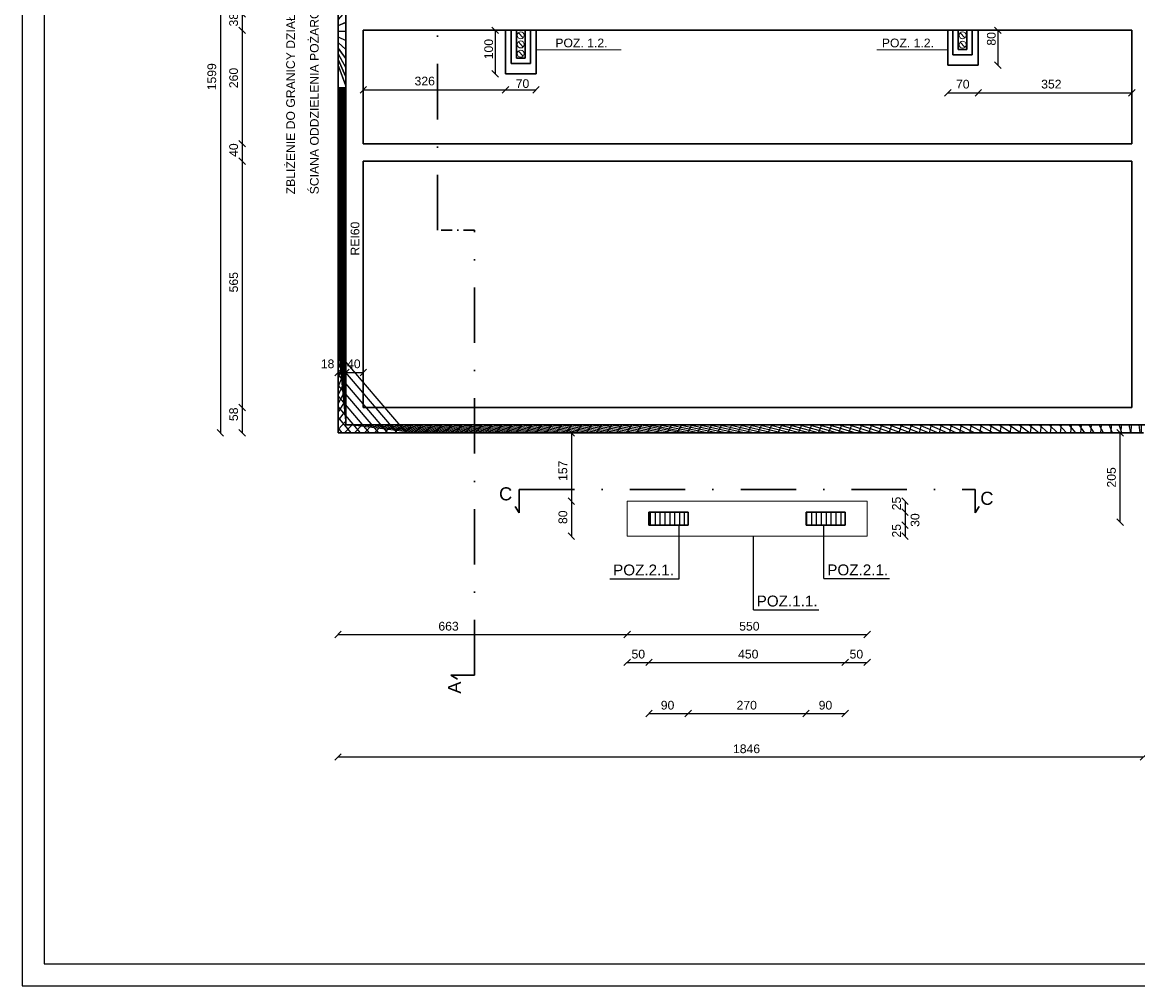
# Model space of a CAD drawing. Header units: millimetres. Extents: x 6528 to 149658, y 3342 to 12852.
# Tile 33 of 122: x 41385 to 43943, y 4720 to 6930. Entities that reach past the tile are written whole.
import ezdxf

# ---------------------------------------------------------------- set-up
doc = ezdxf.new("R2010")
doc.units = ezdxf.units.MM
doc.linetypes.add('DASHDOTX2', pattern=[50.8, 25.4, -12.7, 0, -12.7])
doc.layers.add('inne', color=7, linetype='Continuous')
doc.styles.get("Standard").update_dxf_attribs({"font": 'arial.ttf'})
doc.dimstyles.new('ISO-25', dxfattribs={"dimtxt": 2.5, "dimasz": 2.5, "dimexe": 1.25, "dimexo": 0.625, "dimtad": 1, "dimtxsty": 'Standard', "dimcen": 2.5, "dimadec": 0, "dimazin": 0, "dimtfac": 1, "dimtmove": 0, "dimatfit": 3, "dimfxl": 1, "dimarcsym": 0})
pattern_1 = [(45, (-1177819629.0079, -935732638.8805496), (-11.22532015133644, 11.22532015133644), []), (135, (-1177819629.0079, -935732638.8805496), (-11.22532015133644, -11.22532015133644), [])]

# ---------------------------------------------------------------- blocks, each defined once
blk = doc.blocks.new('_Oblique')
at = {"color": 0, "linetype": 'ByBlock', "lineweight": -2}
blk.add_line((-0.5, -0.5), (0.5, 0.5), dxfattribs=at)
blk = doc.blocks.new('*D893')
at = {"color": 0, "lineweight": -2, "transparency": 16777216}
blk.add_line((41889.18032216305, 6949.40517393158), (41889.18032216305, 6911.405174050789), dxfattribs=at)
at = {"layer": 'Defpoints', "color": 0, "transparency": 16777216}
for p in [(42127.03387831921, 6949.40517393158), (41889.18032216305, 6911.405174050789), (42117.0338742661, 6911.405174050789)]:
    blk.add_point(p, dxfattribs=at)
at = {"color": 0, "lineweight": -2, "transparency": 16777216, "xscale": 15, "yscale": 15, "zscale": 15}
for p, rotation in [((41889.18032216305, 6949.40517393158), 90), ((41889.18032216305, 6911.405174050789), 270)]:
    blk.add_blockref('_Oblique', p, dxfattribs=dict(at, rotation=rotation))
at = {"color": 0, "transparency": 16777216, "insert": (41869.73618554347, 6935.746676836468), "char_height": 20, "attachment_point": 5, "rotation": 90}
blk.add_mtext('38', dxfattribs=at)
blk = doc.blocks.new('*D894')
at = {"color": 0, "lineweight": -2, "transparency": 16777216}
blk.add_line((41889.1803240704, 6911.405177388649), (41889.1803240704, 6651.40517393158), dxfattribs=at)
at = {"layer": 'Defpoints', "color": 0, "transparency": 16777216}
for p in [(42117.0338742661, 6911.405177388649), (41889.1803240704, 6651.40517393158), (42117.03387498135, 6651.40517393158)]:
    blk.add_point(p, dxfattribs=at)
at = {"color": 0, "lineweight": -2, "transparency": 16777216, "xscale": 15, "yscale": 15, "zscale": 15}
for p, rotation in [((41889.1803240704, 6911.405177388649), 90), ((41889.1803240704, 6651.40517393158), 270)]:
    blk.add_blockref('_Oblique', p, dxfattribs=dict(at, rotation=rotation))
at = {"color": 0, "transparency": 16777216, "insert": (41869.73618554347, 6802.103423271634), "char_height": 20, "attachment_point": 5, "rotation": 90}
blk.add_mtext('260', dxfattribs=at)
blk = doc.blocks.new('*D895')
at = {"color": 0, "lineweight": -2, "transparency": 16777216}
blk.add_line((41889.18032597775, 6651.405179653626), (41889.18032597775, 6611.40517393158), dxfattribs=at)
at = {"layer": 'Defpoints', "color": 0, "transparency": 16777216}
for p in [(42117.0338742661, 6651.405179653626), (41889.18032597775, 6611.40517393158), (42117.03387498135, 6611.40517393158)]:
    blk.add_point(p, dxfattribs=at)
at = {"color": 0, "lineweight": -2, "transparency": 16777216, "xscale": 15, "yscale": 15, "zscale": 15}
for p, rotation in [((41889.18032597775, 6651.405179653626), 90), ((41889.18032597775, 6611.40517393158), 270)]:
    blk.add_blockref('_Oblique', p, dxfattribs=dict(at, rotation=rotation))
at = {"color": 0, "transparency": 16777216, "insert": (41869.73618554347, 6636.675477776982), "char_height": 20, "attachment_point": 5, "rotation": 90}
blk.add_mtext('40', dxfattribs=at)
blk = doc.blocks.new('*D896')
at = {"color": 0, "lineweight": -2, "transparency": 16777216}
blk.add_line((41889.1803278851, 6611.40517393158), (41889.1803278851, 6046.405173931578), dxfattribs=at)
at = {"layer": 'Defpoints', "color": 0, "transparency": 16777216}
for p in [(42117.0338742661, 6611.40517393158), (41889.1803278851, 6046.405173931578), (42117.03387498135, 6046.405173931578)]:
    blk.add_point(p, dxfattribs=at)
at = {"color": 0, "lineweight": -2, "transparency": 16777216, "xscale": 15, "yscale": 15, "zscale": 15}
for p, rotation in [((41889.1803278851, 6611.40517393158), 90), ((41889.1803278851, 6046.405173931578), 270)]:
    blk.add_blockref('_Oblique', p, dxfattribs=dict(at, rotation=rotation))
at = {"color": 0, "transparency": 16777216, "insert": (41869.73618554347, 6333.643512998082), "char_height": 20, "attachment_point": 5, "rotation": 90}
blk.add_mtext('565', dxfattribs=at)
blk = doc.blocks.new('*D897')
at = {"color": 0, "lineweight": -2, "transparency": 16777216}
blk.add_line((41889.18033122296, 6046.405173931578), (41889.18033122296, 5988.405173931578), dxfattribs=at)
at = {"layer": 'Defpoints', "color": 0, "transparency": 16777216}
for p in [(42117.0338742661, 6046.405173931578), (41889.18033122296, 5988.405173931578), (42109.03387402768, 5988.405173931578)]:
    blk.add_point(p, dxfattribs=at)
at = {"color": 0, "lineweight": -2, "transparency": 16777216, "xscale": 15, "yscale": 15, "zscale": 15}
for p, rotation in [((41889.18033122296, 6046.405173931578), 90), ((41889.18033122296, 5988.405173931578), 270)]:
    blk.add_blockref('_Oblique', p, dxfattribs=dict(at, rotation=rotation))
at = {"color": 0, "transparency": 16777216, "insert": (41869.73618554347, 6030.745280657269), "char_height": 20, "attachment_point": 5, "rotation": 90}
blk.add_mtext('58', dxfattribs=at)
blk = doc.blocks.new('*D898')
at = {"color": 0, "lineweight": -2, "transparency": 16777216}
blk.add_line((41839.18033503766, 7587.405174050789), (41839.18033503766, 5988.405173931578), dxfattribs=at)
at = {"layer": 'Defpoints', "color": 0, "transparency": 16777216}
for p in [(42109.03387402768, 7587.405174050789), (41839.18033503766, 5988.405173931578), (42109.03387402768, 5988.405173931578)]:
    blk.add_point(p, dxfattribs=at)
at = {"color": 0, "lineweight": -2, "transparency": 16777216, "xscale": 15, "yscale": 15, "zscale": 15}
for p, rotation in [((41839.18033503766, 7587.405174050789), 90), ((41839.18033503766, 5988.405173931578), 270)]:
    blk.add_blockref('_Oblique', p, dxfattribs=dict(at, rotation=rotation))
at = {"color": 0, "transparency": 16777216, "insert": (41819.73618554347, 6804.950405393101), "char_height": 20, "attachment_point": 5, "rotation": 90}
blk.add_mtext('1599', dxfattribs=at)
blk = doc.blocks.new('*D906')
at = {"color": 0, "lineweight": -2, "transparency": 16777216}
blk.add_line((43902.44346522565, 5783.405174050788), (43902.44346522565, 5988.405174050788), dxfattribs=at)
at = {"layer": 'Defpoints', "color": 0, "transparency": 16777216}
for p in [(43902.44346522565, 5988.405174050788), (43956.0338742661, 5988.405174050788), (43956.03387402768, 5783.405174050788)]:
    blk.add_point(p, dxfattribs=at)
at = {"color": 0, "lineweight": -2, "transparency": 16777216, "xscale": 15, "yscale": 15, "zscale": 15}
for p, rotation in [((43902.44346522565, 5988.405174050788), 90), ((43902.44346522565, 5783.405174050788), 270)]:
    blk.add_blockref('_Oblique', p, dxfattribs=dict(at, rotation=rotation))
at = {"color": 0, "transparency": 16777216, "insert": (43882.45344828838, 5886.074854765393), "char_height": 20, "attachment_point": 5, "rotation": 90}
blk.add_mtext('205', dxfattribs=at)
blk = doc.blocks.new('*D907')
at = {"color": 0, "lineweight": -2, "transparency": 16777216}
blk.add_line((42109.03387402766, 5244.678474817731), (43956.03387402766, 5244.678474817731), dxfattribs=at)
at = {"layer": 'Defpoints', "color": 0, "transparency": 16777216}
for p in [(42109.03387402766, 5988.405173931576), (43956.03387402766, 5783.405174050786), (43956.03387402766, 5244.678474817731)]:
    blk.add_point(p, dxfattribs=at)
at = {"color": 0, "lineweight": -2, "transparency": 16777216, "xscale": 15, "yscale": 15, "zscale": 15, "rotation": 180}
blk.add_blockref('_Oblique', (42109.03387402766, 5244.678474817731), dxfattribs=at)
at = {"color": 0, "lineweight": -2, "transparency": 16777216, "xscale": 15, "yscale": 15, "zscale": 15}
blk.add_blockref('_Oblique', (43956.03387402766, 5244.678474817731), dxfattribs=at)
at = {"color": 0, "transparency": 16777216, "insert": (43045.69262503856, 5263.35226777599), "char_height": 20, "attachment_point": 5}
blk.add_mtext('1846', dxfattribs=at)
blk = doc.blocks.new('*D940')
at = {"color": 0, "lineweight": -2, "transparency": 16777216}
blk.add_line((42822.03387378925, 5344.678474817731), (42912.03387402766, 5344.678474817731), dxfattribs=at)
at = {"layer": 'Defpoints', "color": 0, "transparency": 16777216}
for p in [(42822.03387378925, 5776.405173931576), (42912.03387402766, 5776.405174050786), (42912.03387402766, 5344.678474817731)]:
    blk.add_point(p, dxfattribs=at)
at = {"color": 0, "lineweight": -2, "transparency": 16777216, "xscale": 15, "yscale": 15, "zscale": 15, "rotation": 180}
blk.add_blockref('_Oblique', (42822.03387378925, 5344.678474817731), dxfattribs=at)
at = {"color": 0, "lineweight": -2, "transparency": 16777216, "xscale": 15, "yscale": 15, "zscale": 15}
blk.add_blockref('_Oblique', (42912.03387402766, 5344.678474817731), dxfattribs=at)
at = {"color": 0, "transparency": 16777216, "insert": (42864.6255211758, 5363.35226777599), "char_height": 20, "attachment_point": 5}
blk.add_mtext('90', dxfattribs=at)
blk = doc.blocks.new('*D941')
at = {"color": 0, "lineweight": -2, "transparency": 16777216}
blk.add_line((42912.03387402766, 5344.678474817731), (43182.03387402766, 5344.678474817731), dxfattribs=at)
at = {"layer": 'Defpoints', "color": 0, "transparency": 16777216}
for p in [(42912.03387402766, 5776.405173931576), (43182.03387402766, 5776.405173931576), (43182.03387402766, 5344.678474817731)]:
    blk.add_point(p, dxfattribs=at)
at = {"color": 0, "lineweight": -2, "transparency": 16777216, "xscale": 15, "yscale": 15, "zscale": 15, "rotation": 180}
blk.add_blockref('_Oblique', (42912.03387402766, 5344.678474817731), dxfattribs=at)
at = {"color": 0, "lineweight": -2, "transparency": 16777216, "xscale": 15, "yscale": 15, "zscale": 15}
blk.add_blockref('_Oblique', (43182.03387402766, 5344.678474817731), dxfattribs=at)
at = {"color": 0, "transparency": 16777216, "insert": (43046.14034008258, 5363.35226777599), "char_height": 20, "attachment_point": 5}
blk.add_mtext('270', dxfattribs=at)
blk = doc.blocks.new('*D942')
at = {"color": 0, "lineweight": -2, "transparency": 16777216}
blk.add_line((43182.03387402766, 5344.678474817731), (43272.03387378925, 5344.678474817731), dxfattribs=at)
at = {"layer": 'Defpoints', "color": 0, "transparency": 16777216}
for p in [(43182.03387402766, 5776.405173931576), (43272.03387378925, 5776.405173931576), (43272.03387378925, 5344.678474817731)]:
    blk.add_point(p, dxfattribs=at)
at = {"color": 0, "lineweight": -2, "transparency": 16777216, "xscale": 15, "yscale": 15, "zscale": 15, "rotation": 180}
blk.add_blockref('_Oblique', (43182.03387402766, 5344.678474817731), dxfattribs=at)
at = {"color": 0, "lineweight": -2, "transparency": 16777216, "xscale": 15, "yscale": 15, "zscale": 15}
blk.add_blockref('_Oblique', (43272.03387378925, 5344.678474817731), dxfattribs=at)
at = {"color": 0, "transparency": 16777216, "insert": (43226.58074044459, 5363.35226777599), "char_height": 20, "attachment_point": 5}
blk.add_mtext('90', dxfattribs=at)
blk = doc.blocks.new('*D943')
at = {"color": 0, "lineweight": -2, "transparency": 16777216}
blk.add_line((42644.09397052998, 5988.405174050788), (42644.09397052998, 5831.405173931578), dxfattribs=at)
at = {"layer": 'Defpoints', "color": 0, "transparency": 16777216}
for p in [(42704.82557486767, 5988.405174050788), (42644.09397052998, 5831.405173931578), (42772.03387402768, 5831.405173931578)]:
    blk.add_point(p, dxfattribs=at)
at = {"color": 0, "lineweight": -2, "transparency": 16777216, "xscale": 15, "yscale": 15, "zscale": 15}
for p, rotation in [((42644.09397052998, 5988.405174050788), 90), ((42644.09397052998, 5831.405173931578), 270)]:
    blk.add_blockref('_Oblique', p, dxfattribs=dict(at, rotation=rotation))
at = {"color": 0, "transparency": 16777216, "insert": (42624.64982055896, 5901.148345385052), "char_height": 20, "attachment_point": 5, "rotation": 90}
blk.add_mtext('157', dxfattribs=at)
blk = doc.blocks.new('*D944')
at = {"color": 0, "lineweight": -2, "transparency": 16777216}
blk.add_line((42127.03387402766, 6126.360016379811), (42167.03387402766, 6126.360016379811), dxfattribs=at)
at = {"layer": 'Defpoints', "color": 0, "transparency": 16777216}
for p in [(42127.03387402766, 6249.117753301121), (42167.03387402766, 6226.405173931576), (42167.03387402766, 6126.360016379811)]:
    blk.add_point(p, dxfattribs=at)
at = {"color": 0, "lineweight": -2, "transparency": 16777216, "xscale": 15, "yscale": 15, "zscale": 15, "rotation": 180}
blk.add_blockref('_Oblique', (42127.03387402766, 6126.360016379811), dxfattribs=at)
at = {"color": 0, "lineweight": -2, "transparency": 16777216, "xscale": 15, "yscale": 15, "zscale": 15}
blk.add_blockref('_Oblique', (42167.03387402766, 6126.360016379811), dxfattribs=at)
at = {"color": 0, "transparency": 16777216, "insert": (42145.34336685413, 6146.350015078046), "char_height": 20, "attachment_point": 5}
blk.add_mtext('40', dxfattribs=at)
blk = doc.blocks.new('*D945')
at = {"color": 0, "lineweight": -2, "transparency": 16777216}
blk.add_line((42109.03387402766, 6126.360016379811), (42127.03387402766, 6126.360016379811), dxfattribs=at)
at = {"layer": 'Defpoints', "color": 0, "transparency": 16777216}
for p in [(42109.03387402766, 6249.117753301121), (42127.03387402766, 6226.405173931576), (42127.03387402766, 6126.360016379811)]:
    blk.add_point(p, dxfattribs=at)
at = {"color": 0, "lineweight": -2, "transparency": 16777216, "xscale": 15, "yscale": 15, "zscale": 15, "rotation": 180}
blk.add_blockref('_Oblique', (42109.03387402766, 6126.360016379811), dxfattribs=at)
at = {"color": 0, "lineweight": -2, "transparency": 16777216, "xscale": 15, "yscale": 15, "zscale": 15}
blk.add_blockref('_Oblique', (42127.03387402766, 6126.360016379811), dxfattribs=at)
at = {"color": 0, "transparency": 16777216, "insert": (42085.07402920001, 6146.350015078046), "char_height": 20, "attachment_point": 5}
blk.add_mtext('18', dxfattribs=at)
blk = doc.blocks.new('*D935')
at = {"color": 0, "lineweight": -2, "transparency": 16777216}
blk.add_line((43621.67625402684, 6911.405174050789), (43621.67625402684, 6831.40517393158), dxfattribs=at)
at = {"layer": 'Defpoints', "color": 0, "transparency": 16777216}
for p in [(43576.42567037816, 6911.405174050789), (43576.42567037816, 6831.40517393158), (43621.67625402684, 6831.40517393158)]:
    blk.add_point(p, dxfattribs=at)
at = {"color": 0, "lineweight": -2, "transparency": 16777216, "xscale": 15, "yscale": 15, "zscale": 15}
for p, rotation in [((43621.67625402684, 6911.405174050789), 90), ((43621.67625402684, 6831.40517393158), 270)]:
    blk.add_blockref('_Oblique', p, dxfattribs=dict(at, rotation=rotation))
at = {"color": 0, "transparency": 16777216, "insert": (43607.05233597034, 6891.895144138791), "char_height": 20, "attachment_point": 5, "rotation": 90}
blk.add_mtext('80', dxfattribs=at)
blk = doc.blocks.new('*D936')
at = {"color": 0, "lineweight": -2, "transparency": 16777216}
blk.add_line((43507.03387402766, 6767.911513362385), (43577.03387402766, 6767.911513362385), dxfattribs=at)
at = {"layer": 'Defpoints', "color": 0, "transparency": 16777216}
for p in [(43507.03387402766, 6831.405173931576), (43577.03387402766, 6831.405173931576), (43577.03387402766, 6767.911513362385)]:
    blk.add_point(p, dxfattribs=at)
at = {"color": 0, "lineweight": -2, "transparency": 16777216, "xscale": 15, "yscale": 15, "zscale": 15, "rotation": 180}
blk.add_blockref('_Oblique', (43507.03387402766, 6767.911513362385), dxfattribs=at)
at = {"color": 0, "lineweight": -2, "transparency": 16777216, "xscale": 15, "yscale": 15, "zscale": 15}
blk.add_blockref('_Oblique', (43577.03387402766, 6767.911513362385), dxfattribs=at)
at = {"color": 0, "transparency": 16777216, "insert": (43541.51541756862, 6787.90151206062), "char_height": 20, "attachment_point": 5}
blk.add_mtext('70', dxfattribs=at)
blk = doc.blocks.new('*D937')
at = {"color": 0, "lineweight": -2, "transparency": 16777216}
blk.add_line((42469.13645529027, 6911.405174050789), (42469.13645529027, 6811.40517393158), dxfattribs=at)
at = {"layer": 'Defpoints', "color": 0, "transparency": 16777216}
for p in [(42492.71387004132, 6911.405174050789), (42469.13645529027, 6811.40517393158), (42493.03387402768, 6811.40517393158)]:
    blk.add_point(p, dxfattribs=at)
at = {"color": 0, "lineweight": -2, "transparency": 16777216, "xscale": 15, "yscale": 15, "zscale": 15}
for p, rotation in [((42469.13645529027, 6911.405174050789), 90), ((42469.13645529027, 6811.40517393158), 270)]:
    blk.add_blockref('_Oblique', p, dxfattribs=dict(at, rotation=rotation))
at = {"color": 0, "transparency": 16777216, "insert": (42454.5125377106, 6868.313143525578), "char_height": 20, "attachment_point": 5, "rotation": 90}
blk.add_mtext('100', dxfattribs=at)
blk = doc.blocks.new('*D938')
at = {"color": 0, "lineweight": -2, "transparency": 16777216}
blk.add_line((42493.03387402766, 6774.953649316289), (42563.03387402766, 6774.953649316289), dxfattribs=at)
at = {"layer": 'Defpoints', "color": 0, "transparency": 16777216}
for p in [(42493.03387402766, 6811.405173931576), (42563.03387402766, 6811.405173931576), (42563.03387402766, 6774.953649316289)]:
    blk.add_point(p, dxfattribs=at)
at = {"color": 0, "lineweight": -2, "transparency": 16777216, "xscale": 15, "yscale": 15, "zscale": 15, "rotation": 180}
blk.add_blockref('_Oblique', (42493.03387402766, 6774.953649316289), dxfattribs=at)
at = {"color": 0, "lineweight": -2, "transparency": 16777216, "xscale": 15, "yscale": 15, "zscale": 15}
blk.add_blockref('_Oblique', (42563.03387402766, 6774.953649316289), dxfattribs=at)
at = {"color": 0, "transparency": 16777216, "insert": (42532.02923154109, 6789.065686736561), "char_height": 20, "attachment_point": 5}
blk.add_mtext('70', dxfattribs=at)
blk = doc.blocks.new('*D939')
at = {"color": 0, "lineweight": -2, "transparency": 16777216}
blk.add_line((42167.03387426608, 6774.953649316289), (42493.03387402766, 6774.953649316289), dxfattribs=at)
at = {"layer": 'Defpoints', "color": 0, "transparency": 16777216}
for p in [(42167.03387426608, 6835.269343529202), (42493.03387402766, 6811.405173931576), (42493.03387402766, 6774.953649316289)]:
    blk.add_point(p, dxfattribs=at)
at = {"color": 0, "lineweight": -2, "transparency": 16777216, "xscale": 15, "yscale": 15, "zscale": 15, "rotation": 180}
blk.add_blockref('_Oblique', (42167.03387426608, 6774.953649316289), dxfattribs=at)
at = {"color": 0, "lineweight": -2, "transparency": 16777216, "xscale": 15, "yscale": 15, "zscale": 15}
blk.add_blockref('_Oblique', (42493.03387402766, 6774.953649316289), dxfattribs=at)
at = {"color": 0, "transparency": 16777216, "insert": (42307.82908462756, 6794.943648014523), "char_height": 20, "attachment_point": 5}
blk.add_mtext('326', dxfattribs=at)
blk = doc.blocks.new('*D908')
at = {"color": 0, "lineweight": -2, "transparency": 16777216}
blk.add_line((43577.03387402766, 6767.911513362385), (43929.0338745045, 6767.911513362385), dxfattribs=at)
at = {"layer": 'Defpoints', "color": 0, "transparency": 16777216}
for p in [(43577.03387402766, 6831.405173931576), (43929.0338745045, 6831.405173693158), (43929.0338745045, 6767.911513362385)]:
    blk.add_point(p, dxfattribs=at)
at = {"color": 0, "lineweight": -2, "transparency": 16777216, "xscale": 15, "yscale": 15, "zscale": 15, "rotation": 180}
blk.add_blockref('_Oblique', (43577.03387402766, 6767.911513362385), dxfattribs=at)
at = {"color": 0, "lineweight": -2, "transparency": 16777216, "xscale": 15, "yscale": 15, "zscale": 15}
blk.add_blockref('_Oblique', (43929.0338745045, 6767.911513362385), dxfattribs=at)
at = {"color": 0, "transparency": 16777216, "insert": (43744.5602378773, 6787.90151206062), "char_height": 20, "attachment_point": 5}
blk.add_mtext('352', dxfattribs=at)
blk = doc.blocks.new('*D911')
at = {"color": 0, "lineweight": -2, "transparency": 16777216}
blk.add_line((42644.09397219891, 5831.405174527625), (42644.09397219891, 5751.405173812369), dxfattribs=at)
at = {"layer": 'Defpoints', "color": 0, "transparency": 16777216}
for p in [(42772.03387402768, 5831.405174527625), (42644.09397219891, 5751.405173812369), (42772.03387331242, 5751.405173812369)]:
    blk.add_point(p, dxfattribs=at)
at = {"color": 0, "lineweight": -2, "transparency": 16777216, "xscale": 15, "yscale": 15, "zscale": 15}
for p, rotation in [((42644.09397219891, 5831.405174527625), 90), ((42644.09397219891, 5751.405173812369), 270)]:
    blk.add_blockref('_Oblique', p, dxfattribs=dict(at, rotation=rotation))
at = {"color": 0, "transparency": 16777216, "insert": (42624.6498198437, 5794.590456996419), "char_height": 20, "attachment_point": 5, "rotation": 90}
blk.add_mtext('80', dxfattribs=at)
blk = doc.blocks.new('*D912')
at = {"color": 0, "lineweight": -2, "transparency": 16777216}
blk.add_line((43409.06457018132, 5831.405173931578), (43409.06457018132, 5806.405173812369), dxfattribs=at)
at = {"layer": 'Defpoints', "color": 0, "transparency": 16777216}
for p in [(43322.03387402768, 5831.405173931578), (43272.03387402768, 5806.405173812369), (43409.06457018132, 5806.405173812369)]:
    blk.add_point(p, dxfattribs=at)
at = {"color": 0, "lineweight": -2, "transparency": 16777216, "xscale": 15, "yscale": 15, "zscale": 15}
for p, rotation in [((43409.06457018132, 5831.405173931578), 90), ((43409.06457018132, 5806.405173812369), 270)]:
    blk.add_blockref('_Oblique', p, dxfattribs=dict(at, rotation=rotation))
at = {"color": 0, "transparency": 16777216, "insert": (43389.62041544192, 5826.088000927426), "char_height": 20, "attachment_point": 5, "rotation": 90}
blk.add_mtext('25', dxfattribs=at)
blk = doc.blocks.new('*D913')
at = {"color": 0, "lineweight": -2, "transparency": 16777216}
blk.add_line((43409.06457304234, 5806.405173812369), (43409.06457304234, 5776.405173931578), dxfattribs=at)
at = {"layer": 'Defpoints', "color": 0, "transparency": 16777216}
for p in [(43272.03387402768, 5806.405173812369), (43272.03387402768, 5776.405173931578), (43409.06457304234, 5776.405173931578)]:
    blk.add_point(p, dxfattribs=at)
at = {"color": 0, "lineweight": -2, "transparency": 16777216, "xscale": 15, "yscale": 15, "zscale": 15}
for p, rotation in [((43409.06457304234, 5806.405173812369), 90), ((43409.06457304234, 5776.405173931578), 270)]:
    blk.add_blockref('_Oblique', p, dxfattribs=dict(at, rotation=rotation))
at = {"color": 0, "transparency": 16777216, "insert": (43432.17931603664, 5788.066362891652), "char_height": 20, "attachment_point": 5, "rotation": 90}
blk.add_mtext('30', dxfattribs=at)
blk = doc.blocks.new('*D914')
at = {"color": 0, "lineweight": -2, "transparency": 16777216}
blk.add_line((43409.06457399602, 5776.405173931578), (43409.06457399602, 5751.405173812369), dxfattribs=at)
at = {"layer": 'Defpoints', "color": 0, "transparency": 16777216}
for p in [(43272.03387402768, 5776.405173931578), (43272.03387498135, 5751.405173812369), (43409.06457399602, 5751.405173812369)]:
    blk.add_point(p, dxfattribs=at)
at = {"color": 0, "lineweight": -2, "transparency": 16777216, "xscale": 15, "yscale": 15, "zscale": 15}
for p, rotation in [((43409.06457399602, 5776.405173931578), 90), ((43409.06457399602, 5751.405173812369), 270)]:
    blk.add_blockref('_Oblique', p, dxfattribs=dict(at, rotation=rotation))
at = {"color": 0, "transparency": 16777216, "insert": (43389.6204163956, 5763.627211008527), "char_height": 20, "attachment_point": 5, "rotation": 90}
blk.add_mtext('25', dxfattribs=at)
blk = doc.blocks.new('*D915')
at = {"color": 0, "lineweight": -2, "transparency": 16777216}
blk.add_line((42772.03387402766, 5525.872696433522), (43322.03387402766, 5525.872696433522), dxfattribs=at)
at = {"layer": 'Defpoints', "color": 0, "transparency": 16777216}
for p in [(42772.03387402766, 5751.405173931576), (43322.03387402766, 5751.405173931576), (43322.03387402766, 5525.872696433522)]:
    blk.add_point(p, dxfattribs=at)
at = {"color": 0, "lineweight": -2, "transparency": 16777216, "xscale": 15, "yscale": 15, "zscale": 15, "rotation": 180}
blk.add_blockref('_Oblique', (42772.03387402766, 5525.872696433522), dxfattribs=at)
at = {"color": 0, "lineweight": -2, "transparency": 16777216, "xscale": 15, "yscale": 15, "zscale": 15}
blk.add_blockref('_Oblique', (43322.03387402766, 5525.872696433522), dxfattribs=at)
at = {"color": 0, "transparency": 16777216, "insert": (43052.16619252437, 5544.546489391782), "char_height": 20, "attachment_point": 5}
blk.add_mtext('550', dxfattribs=at)
blk = doc.blocks.new('*D916')
at = {"color": 0, "lineweight": -2, "transparency": 16777216}
blk.add_line((42109.03387402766, 5525.872696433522), (42772.03387402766, 5525.872696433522), dxfattribs=at)
at = {"layer": 'Defpoints', "color": 0, "transparency": 16777216}
for p in [(42109.03387402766, 5988.405173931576), (42772.03387402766, 5751.405173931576), (42772.03387402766, 5525.872696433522)]:
    blk.add_point(p, dxfattribs=at)
at = {"color": 0, "lineweight": -2, "transparency": 16777216, "xscale": 15, "yscale": 15, "zscale": 15, "rotation": 180}
blk.add_blockref('_Oblique', (42109.03387402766, 5525.872696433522), dxfattribs=at)
at = {"color": 0, "lineweight": -2, "transparency": 16777216, "xscale": 15, "yscale": 15, "zscale": 15}
blk.add_blockref('_Oblique', (42772.03387402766, 5525.872696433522), dxfattribs=at)
at = {"color": 0, "transparency": 16777216, "insert": (42362.43151950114, 5544.546489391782), "char_height": 20, "attachment_point": 5}
blk.add_mtext('663', dxfattribs=at)
blk = doc.blocks.new('*D917')
at = {"color": 0, "lineweight": -2, "transparency": 16777216}
blk.add_line((42772.03387402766, 5461.806118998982), (42822.03387378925, 5461.806118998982), dxfattribs=at)
at = {"layer": 'Defpoints', "color": 0, "transparency": 16777216}
for p in [(42822.03387378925, 5776.405173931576), (42772.03387402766, 5751.405173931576), (42822.03387378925, 5461.806118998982)]:
    blk.add_point(p, dxfattribs=at)
at = {"color": 0, "lineweight": -2, "transparency": 16777216, "xscale": 15, "yscale": 15, "zscale": 15, "rotation": 180}
blk.add_blockref('_Oblique', (42772.03387402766, 5461.806118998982), dxfattribs=at)
at = {"color": 0, "lineweight": -2, "transparency": 16777216, "xscale": 15, "yscale": 15, "zscale": 15}
blk.add_blockref('_Oblique', (42822.03387378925, 5461.806118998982), dxfattribs=at)
at = {"color": 0, "transparency": 16777216, "insert": (42797.49326586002, 5480.479911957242), "char_height": 20, "attachment_point": 5}
blk.add_mtext('50', dxfattribs=at)
blk = doc.blocks.new('*D918')
at = {"color": 0, "lineweight": -2, "transparency": 16777216}
blk.add_line((42822.03387378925, 5461.806118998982), (43272.03387402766, 5461.806118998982), dxfattribs=at)
at = {"layer": 'Defpoints', "color": 0, "transparency": 16777216}
for p in [(42822.03387378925, 5776.405173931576), (43272.03387402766, 5776.405173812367), (43272.03387402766, 5461.806118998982)]:
    blk.add_point(p, dxfattribs=at)
at = {"color": 0, "lineweight": -2, "transparency": 16777216, "xscale": 15, "yscale": 15, "zscale": 15, "rotation": 180}
blk.add_blockref('_Oblique', (42822.03387378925, 5461.806118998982), dxfattribs=at)
at = {"color": 0, "lineweight": -2, "transparency": 16777216, "xscale": 15, "yscale": 15, "zscale": 15}
blk.add_blockref('_Oblique', (43272.03387402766, 5461.806118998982), dxfattribs=at)
at = {"color": 0, "transparency": 16777216, "insert": (43049.64963101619, 5480.479911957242), "char_height": 20, "attachment_point": 5}
blk.add_mtext('450', dxfattribs=at)
blk = doc.blocks.new('*D919')
at = {"color": 0, "lineweight": -2, "transparency": 16777216}
blk.add_line((43272.03387402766, 5461.806118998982), (43322.03387378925, 5461.806118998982), dxfattribs=at)
at = {"layer": 'Defpoints', "color": 0, "transparency": 16777216}
for p in [(43322.03387378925, 5776.405173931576), (43272.03387402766, 5751.405173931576), (43322.03387378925, 5461.806118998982)]:
    blk.add_point(p, dxfattribs=at)
at = {"color": 0, "lineweight": -2, "transparency": 16777216, "xscale": 15, "yscale": 15, "zscale": 15, "rotation": 180}
blk.add_blockref('_Oblique', (43272.03387402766, 5461.806118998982), dxfattribs=at)
at = {"color": 0, "lineweight": -2, "transparency": 16777216, "xscale": 15, "yscale": 15, "zscale": 15}
blk.add_blockref('_Oblique', (43322.03387378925, 5461.806118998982), dxfattribs=at)
at = {"color": 0, "transparency": 16777216, "insert": (43297.49326586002, 5480.479911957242), "char_height": 20, "attachment_point": 5}
blk.add_mtext('50', dxfattribs=at)

msp = doc.modelspace()

# ---------------------------------------------------------------- hatches: boundary and pattern name
h = msp.add_hatch()
h.set_pattern_fill('ANSI37', color=256, scale=5)
h.set_pattern_definition(pattern_1)
h.paths.add_polyline_path([(43987.03387402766, 7587.405173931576), (42109.03387402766, 7587.405174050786), (42109.03387402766, 6934.584441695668), (42109.03387402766, 6934.584441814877), (42109.03387402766, 6829.584441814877), (42109.03387402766, 6781.405173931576), (42127.03387402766, 6781.405173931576), (42127.03387402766, 6949.405173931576), (42127.0338783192, 6949.405173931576), (42127.03387402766, 6954.405173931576), (42127.03387402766, 7569.405173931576), (43987.03387402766, 7569.405174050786)])
h = msp.add_hatch()
h.set_pattern_fill('ANSI37', color=256, scale=5)
h.set_pattern_definition(pattern_1)
h.paths.add_polyline_path([(43974.03387402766, 6006.405173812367), (42127.03387402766, 6006.405173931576), (42127.03387402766, 6781.405173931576), (42109.03387402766, 6781.405174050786), (42109.03387402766, 5988.405174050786), (43974.03387402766, 5988.405173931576)])
h = msp.add_hatch()
h.set_pattern_fill('ANSI31', color=256, scale=5)
h.set_pattern_definition([(45, (-1177819629.0079, -935732638.8805496), (-11.22532015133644, 11.22532015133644), [])])
h.paths.add_polyline_path([(42912.03387402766, 5776.405173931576), (42912.03387402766, 5806.405174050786), (42822.03387402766, 5806.405173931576), (42822.03387402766, 5776.405173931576)])
h.paths.add_polyline_path([(43272.03387402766, 5776.405173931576), (43272.03387402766, 5806.405173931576), (43182.03387402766, 5806.405174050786), (43182.03387402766, 5776.405174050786)])

# ---------------------------------------------------------------- linework, layer by layer
at = {"color": 2}
msp.add_line((41385.13726519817, 8920.114071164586), (41385.13726519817, 4720.114071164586), dxfattribs=at)
for p, q in [((41435.13726519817, 8870.114071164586), (41435.13726519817, 4770.114071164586)), ((42167.03387426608, 6911.405173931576), (42917.0338745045, 6911.405174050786)), ((42167.03387402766, 6911.405173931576), (42227.03387402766, 6911.405173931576)), ((42167.03387402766, 6611.405173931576), (43879.03387402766, 6611.405174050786)), ((43879.03387402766, 6611.405173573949), (43929.03387426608, 6611.405173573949)), ((42845.03387498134, 6046.405173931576), (42905.03387498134, 6046.405173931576)), ((43189.03387498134, 6046.405174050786), (43249.03387498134, 6046.405174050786)), ((42891.03331588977, 5653.530853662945), (42891.03331588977, 5776.220799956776)), ((43223.20456861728, 5653.715227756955), (43223.20456861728, 5776.405174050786)), ((43061.33234309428, 5582.280286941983), (43061.33234309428, 5751.405173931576)), ((42732.10148405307, 5653.530853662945), (42891.03331565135, 5653.530853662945)), ((43223.20456837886, 5653.715227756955), (43373.29412745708, 5653.715227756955)), ((43061.33234309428, 5582.280286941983), (43211.4219021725, 5582.280286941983)), ((41435.13726519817, 4770.114071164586), (47275.13726519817, 4770.114071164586)), ((41385.13726519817, 4720.114071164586), (47325.13726519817, 4720.114071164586))]:
    msp.add_line(p, q)
at = {"linetype": 'DASHDOTX2', "lineweight": 30, "ltscale": 5}
for p, q in [((42337.41951154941, 6453.128719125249), (42337.41951154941, 8410.763181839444)), ((42421.73859380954, 5432.342982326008), (42421.73859380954, 6453.128719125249)), ((42524.01830219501, 5858.335399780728), (43570.04949259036, 5858.335399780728))]:
    msp.add_line(p, q, dxfattribs=at)
at = {"lineweight": 30}
for p, q in [((42109.03387402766, 5988.405173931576), (42109.03387402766, 7587.405174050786)), ((42127.03387402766, 6006.405173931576), (42127.03387402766, 6949.405173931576)), ((42167.03387402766, 6651.405173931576), (42167.03387426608, 6911.405174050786)), ((42167.03387402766, 6911.405173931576), (42917.0338745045, 6911.405174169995)), ((42493.03387402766, 6911.405173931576), (42493.03387402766, 6811.405173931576)), ((42506.03387426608, 6911.405173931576), (42506.03387426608, 6835.405173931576)), ((42518.03387426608, 6847.405173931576), (42518.03387426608, 6911.405173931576)), ((42538.03387426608, 6847.405173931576), (42538.03387426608, 6911.405173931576)), ((42550.03387426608, 6911.405173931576), (42550.03387426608, 6835.405173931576)), ((42563.03387402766, 6811.405173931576), (42563.03387402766, 6911.405173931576)), ((42680.03387426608, 6911.405174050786), (42732.03387426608, 6911.405174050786)), ((42917.0338745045, 6911.405173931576), (43177.0338745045, 6911.405173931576)), ((43177.0338745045, 6911.405174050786), (43929.03387402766, 6911.405173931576)), ((43507.03387402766, 6831.405173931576), (43507.03387402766, 6911.405174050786)), ((43519.0338745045, 6855.405174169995), (43519.03387474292, 6911.405174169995)), ((43531.0338745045, 6911.405174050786), (43531.0338745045, 6867.405174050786)), ((43551.0338745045, 6911.405174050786), (43551.0338745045, 6867.405174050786)), ((43563.0338745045, 6855.405174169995), (43563.03387426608, 6911.405174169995)), ((43577.03387402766, 6911.405173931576), (43577.03387402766, 6831.405173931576)), ((43929.0338745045, 6911.405174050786), (43929.03387426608, 6651.405173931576)), ((43519.0338745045, 6855.405174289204), (43563.0338745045, 6855.405174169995)), ((43551.0338745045, 6867.405174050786), (43531.0338745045, 6867.405174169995)), ((42506.03387426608, 6835.405173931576), (42550.03387426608, 6835.405173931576)), ((42538.03387426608, 6847.405173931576), (42518.03387426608, 6847.405173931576)), ((43577.03387402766, 6831.405173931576), (43507.03387402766, 6831.405173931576)), ((42493.03387402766, 6811.405173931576), (42563.03387402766, 6811.405173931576)), ((42167.03387402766, 6651.405173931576), (43879.03387402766, 6651.405173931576)), ((43879.03387402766, 6651.405173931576), (43929.03387402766, 6651.405173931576)), ((42167.03387402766, 6046.405173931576), (42167.03387402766, 6611.405173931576)), ((42167.03387402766, 6611.405173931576), (43879.03387402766, 6611.405174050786)), ((43879.03387402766, 6611.405173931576), (43929.03387402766, 6611.405173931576)), ((43929.03387402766, 6491.405173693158), (43929.03387402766, 6389.405173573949)), ((43929.03387402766, 6389.405173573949), (43929.03387426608, 6089.405173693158)), ((43929.03387402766, 6089.405173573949), (43929.03387402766, 6046.405173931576)), ((43867.03387402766, 6046.405173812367), (42167.03387402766, 6046.405174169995)), ((42377.03387402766, 6046.405174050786), (42317.03387402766, 6046.405174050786)), ((42582.03387402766, 6046.405174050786), (42467.03387402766, 6046.405174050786)), ((42732.03387402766, 6046.405173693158), (42672.03387402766, 6046.405173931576)), ((42823.03387402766, 6046.405173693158), (42822.03387402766, 6046.405173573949)), ((42905.03387498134, 6046.405173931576), (42823.03387426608, 6046.405174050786)), ((42905.03387498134, 6046.405173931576), (42917.03387498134, 6046.405173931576)), ((42942.03387402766, 6046.405173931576), (42917.03387498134, 6046.405173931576)), ((43177.03387521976, 6046.405173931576), (43152.03387378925, 6046.405173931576)), ((43177.03387498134, 6046.405173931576), (43189.03387498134, 6046.405173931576)), ((43272.03387402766, 6046.405173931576), (43189.03387498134, 6046.405174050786)), ((43362.03387402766, 6046.405173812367), (43422.03387402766, 6046.405173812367)), ((43512.03387402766, 6046.405173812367), (43627.03387402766, 6046.405173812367)), ((43717.03387402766, 6046.405173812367), (43777.03387402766, 6046.405173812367)), ((43867.03387402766, 6046.405173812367), (43929.03387998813, 6046.405173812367)), ((43929.03387402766, 6046.405173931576), (43929.03387998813, 6046.405173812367)), ((43956.03387426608, 5988.405174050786), (42109.03387402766, 5988.405173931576)), ((43867.03387402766, 6006.405173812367), (42127.03387402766, 6006.405173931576)), ((42377.03387402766, 6006.405173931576), (42317.03387402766, 6006.405173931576)), ((42582.03387402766, 6006.405174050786), (42467.03387426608, 6006.405174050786)), ((42732.03387402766, 6006.405174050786), (42672.03387426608, 6006.405174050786)), ((42942.03387402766, 6006.405174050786), (42822.03387402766, 6006.405174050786)), ((43272.03387402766, 6006.405174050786), (43152.03387402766, 6006.405174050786)), ((43362.03387402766, 6006.405173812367), (43422.03387402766, 6006.405173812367)), ((43512.03387402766, 6006.405173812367), (43627.03387402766, 6006.405173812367)), ((43717.03387402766, 6006.405173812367), (43777.03387402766, 6006.405173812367)), ((43867.03387402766, 6006.405173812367), (43929.03387402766, 6006.405173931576)), ((43969.03387402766, 6006.405173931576), (43929.03387402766, 6006.405173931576)), ((42822.03387402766, 5806.405173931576), (42822.03387402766, 5776.405173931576)), ((42822.03387402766, 5806.405173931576), (42912.03387378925, 5806.405174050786)), ((42912.03387402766, 5776.405173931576), (42912.03387402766, 5806.405173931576)), ((43182.03387378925, 5806.405174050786), (43272.03387402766, 5806.405173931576)), ((43182.03387402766, 5776.405173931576), (43182.03387402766, 5806.405173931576)), ((43272.03387402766, 5776.405173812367), (43272.03387402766, 5806.405173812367)), ((42822.03387402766, 5776.405173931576), (42912.03387378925, 5776.405174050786)), ((42822.03387402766, 5776.405173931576), (42912.03387402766, 5776.405173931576)), ((43182.03387378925, 5776.405174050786), (43272.03387402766, 5776.405173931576))]:
    msp.add_line(p, q, dxfattribs=at)
at = {"lineweight": 20}
for p, q in [((42167.03387402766, 6911.405173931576), (42493.03387402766, 6911.405173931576)), ((42518.03387426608, 6911.405173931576), (42506.03387426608, 6911.405173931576)), ((42533.51320862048, 6894.214302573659), (42522.55453991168, 6905.872243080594)), ((42538.03387426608, 6911.405173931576), (42538.03387426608, 6847.405173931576)), ((43531.0338745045, 6911.405174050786), (43551.0338745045, 6911.405174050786)), ((43531.0338745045, 6911.405174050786), (43531.0338745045, 6867.405174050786)), ((43546.51320909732, 6894.214302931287), (43535.5545401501, 6905.872243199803)), ((43551.0338745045, 6911.405174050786), (43551.0338745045, 6867.405174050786)), ((43929.03387402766, 6911.405173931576), (43577.03387402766, 6911.405173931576)), ((42533.51320862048, 6873.173549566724), (42522.55453991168, 6884.831489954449)), ((43546.5132088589, 6872.611751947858), (43535.5545401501, 6884.269692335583)), ((42533.51320862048, 6852.288396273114), (42522.55453991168, 6863.946336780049)), ((42563.03387402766, 6866.53697231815), (42758.47959589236, 6866.53697231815)), ((43344.71722792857, 6866.53697231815), (43507.03387402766, 6866.53697231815)), ((43551.0338745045, 6867.405174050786), (43531.0338745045, 6867.405174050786)), ((42109.03387402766, 5988.405173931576), (42772.03387402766, 5988.405173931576)), ((42772.03387402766, 5831.405173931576), (43322.03387402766, 5831.405173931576)), ((42772.03387402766, 5751.405173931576), (42772.03387402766, 5831.405173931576)), ((43322.03387402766, 5831.405173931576), (43322.03387402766, 5751.405173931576)), ((43322.03387402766, 5751.405173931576), (42772.03387402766, 5751.405173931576))]:
    msp.add_line(p, q, dxfattribs=at)
at = {"linetype": 'Continuous', "lineweight": 30}
msp.add_line((43929.03387378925, 6611.405173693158), (43929.03387402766, 6491.405173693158), dxfattribs=at)
at = {"linetype": 'DASHDOTX2', "lineweight": 30}
msp.add_line((42421.73859380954, 6453.128719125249), (42337.41951154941, 6453.128719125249), dxfattribs=at)
at = {"lineweight": 20}
for centre in [(42528.03387426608, 6900.043272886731), (43541.0338745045, 6900.04327300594), (42528.03387426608, 6879.002519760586), (43541.0338745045, 6878.44072214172), (42528.03387426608, 6858.117366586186)]:
    msp.add_circle(centre, 8, dxfattribs=at)
at = {"layer": 'inne', "lineweight": 30}
for p, q in [((42524.01830219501, 5858.335399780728), (42524.01830219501, 5804.486768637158)), ((43570.04949259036, 5858.335399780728), (43570.04949259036, 5804.486768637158)), ((42524.01830219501, 5804.486768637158), (42514.89518689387, 5819.395274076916)), ((43570.04949259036, 5804.486768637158), (43579.17260789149, 5819.395274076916)), ((42421.73859380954, 5432.342982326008), (42367.88996266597, 5432.342982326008)), ((42367.88996266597, 5432.342982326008), (42382.79846810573, 5423.219867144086))]:
    msp.add_line(p, q, dxfattribs=at)

# ---------------------------------------------------------------- texts
at = {"color": 1, "char_height": 20, "attachment_point": 1, "rotation": 89.99999999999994}
for s, width, insert in [('ŚCIANA ODDZIELENIA POŻAROWEGO REI 60', 745.8312523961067, (42044.73914789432, 6535.321202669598)), ('ZBLIŻENIE DO GRANICY DZIAŁKI L<3,0 m', 745.8312523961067, (41990.26631354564, 6535.321202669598)), ('REI60', 37.211574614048, (42138.00042700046, 6394.845630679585))]:
    msp.add_mtext_dynamic_manual_height_columns(s, width=width, gutter_width=12.5, heights=[0], dxfattribs=dict(at, insert=insert))
for s, width, insert, char_height, attachment_point in [('POZ. 1.2.', 152.6280409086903, (42607.35470055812, 6892.436754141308), 20, 1), ('POZ. 1.2.', 152.6280409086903, (43355.90897869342, 6892.436754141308), 20, 1), ('C', 68.36028754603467, (42508.51805853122, 5863.316177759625), 30, 3), ('C', 68.36028754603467, (43611.87016581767, 5853.037811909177), 30, 3), ('POZ.2.1.', 152.5363374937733, (42879.38086175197, 5686.136068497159), 25, 3), ('POZ.2.1.', 152.5363374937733, (43370.48394607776, 5686.320442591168), 25, 3), ('POZ.1.1.', 152.5363374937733, (43208.61172079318, 5614.885501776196), 25, 3)]:
    msp.add_mtext_dynamic_manual_height_columns(s, width=width, gutter_width=12.5, heights=[0], dxfattribs=dict(insert=insert, char_height=char_height, attachment_point=attachment_point))
at = {"layer": 'inne', "color": 7, "lineweight": 35, "extrusion": (0, 0, -1), "insert": (42360.94976972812, 5417.853738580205), "char_height": 30, "width": 266.8602282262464, "attachment_point": 1, "text_direction": (-7.960204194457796e-16, -1, 0)}
msp.add_mtext('A', dxfattribs=at)

# ---------------------------------------------------------------- dimensions: what is measured, and where the dimension line sits
for base, p1, p2, picture, middle in [((41839.18033503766, 5988.405173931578), (42109.03387402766, 7587.405174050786), (42109.03387402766, 5988.405173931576), '*D898', (41819.73618554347, 6804.950405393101)), ((41889.18032216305, 6911.405174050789), (42127.0338783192, 6949.405173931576), (42117.03387426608, 6911.405174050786), '*D893', (41869.73618554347, 6935.746676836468)), ((41889.1803240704, 6651.40517393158), (42117.03387426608, 6911.405177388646), (42117.03387498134, 6651.405173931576), '*D894', (41869.73618554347, 6802.103423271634)), ((42469.13645529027, 6811.40517393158), (42492.71387004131, 6911.405174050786), (42493.03387402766, 6811.405173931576), '*D937', (42454.5125377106, 6868.313143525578)), ((43621.67625402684, 6831.40517393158), (43576.42567037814, 6911.405174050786), (43576.42567037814, 6831.405173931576), '*D935', (43607.05233597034, 6891.895144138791)), ((41889.18032597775, 6611.40517393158), (42117.03387426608, 6651.405179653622), (42117.03387498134, 6611.405173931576), '*D895', (41869.73618554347, 6636.675477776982)), ((41889.1803278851, 6046.405173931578), (42117.03387426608, 6611.405173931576), (42117.03387498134, 6046.405173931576), '*D896', (41869.73618554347, 6333.643512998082)), ((41889.18033122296, 5988.405173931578), (42117.03387426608, 6046.405173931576), (42109.03387402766, 5988.405173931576), '*D897', (41869.73618554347, 6030.745280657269)), ((42644.09397052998, 5831.405173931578), (42704.82557486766, 5988.405174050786), (42772.03387402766, 5831.405173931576), '*D943', (42624.64982055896, 5901.148345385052)), ((43902.44346522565, 5988.405174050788), (43956.03387402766, 5783.405174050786), (43956.03387426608, 5988.405174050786), '*D906', (43882.45344828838, 5886.074854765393)), ((42644.09397219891, 5751.405173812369), (42772.03387402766, 5831.405174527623), (42772.03387331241, 5751.405173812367), '*D911', (42624.6498198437, 5794.590456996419)), ((43409.06457018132, 5806.405173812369), (43322.03387402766, 5831.405173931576), (43272.03387402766, 5806.405173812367), '*D912', (43389.62041544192, 5826.088000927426)), ((43409.06457304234, 5776.405173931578), (43272.03387402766, 5806.405173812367), (43272.03387402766, 5776.405173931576), '*D913', (43432.17931603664, 5788.066362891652)), ((43409.06457399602, 5751.405173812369), (43272.03387402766, 5776.405173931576), (43272.03387498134, 5751.405173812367), '*D914', (43389.6204163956, 5763.627211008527))]:
    dim = msp.add_linear_dim(base=base, p1=p1, p2=p2, angle=90, dimstyle='ISO-25', override={"dimtxt": 20, "dimasz": 15, "dimblk1": 'Oblique', "dimblk2": 'Oblique', "dimsah": 1, "dimse1": 1, "dimse2": 1, "dimtmove": 2})
    dim.commit()
    dim.dimension.update_dxf_attribs({"geometry": picture, "text_midpoint": middle, "dimtype": 160})
for base, p1, p2, picture, middle in [((42493.03387402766, 6774.953649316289), (42167.03387426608, 6835.269343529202), (42493.03387402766, 6811.405173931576), '*D939', (42307.82908462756, 6794.943648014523)), ((42563.03387402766, 6774.953649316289), (42493.03387402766, 6811.405173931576), (42563.03387402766, 6811.405173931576), '*D938', (42532.02923154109, 6789.065686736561)), ((42127.03387402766, 6126.360016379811), (42109.03387402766, 6249.117753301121), (42127.03387402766, 6226.405173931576), '*D945', (42085.07402920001, 6146.350015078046)), ((42167.03387402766, 6126.360016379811), (42127.03387402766, 6249.117753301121), (42167.03387402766, 6226.405173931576), '*D944', (42145.34336685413, 6146.350015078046)), ((42772.03387402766, 5525.872696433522), (42109.03387402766, 5988.405173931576), (42772.03387402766, 5751.405173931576), '*D916', (42362.43151950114, 5544.546489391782)), ((42822.03387378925, 5461.806118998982), (42772.03387402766, 5751.405173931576), (42822.03387378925, 5776.405173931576), '*D917', (42797.49326586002, 5480.479911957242)), ((42912.03387402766, 5344.678474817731), (42822.03387378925, 5776.405173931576), (42912.03387402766, 5776.405174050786), '*D940', (42864.6255211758, 5363.35226777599)), ((43272.03387402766, 5461.806118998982), (42822.03387378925, 5776.405173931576), (43272.03387402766, 5776.405173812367), '*D918', (43049.64963101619, 5480.479911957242)), ((43182.03387402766, 5344.678474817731), (42912.03387402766, 5776.405173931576), (43182.03387402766, 5776.405173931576), '*D941', (43046.14034008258, 5363.35226777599)), ((43272.03387378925, 5344.678474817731), (43182.03387402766, 5776.405173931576), (43272.03387378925, 5776.405173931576), '*D942', (43226.58074044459, 5363.35226777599)), ((43322.03387378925, 5461.806118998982), (43272.03387402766, 5751.405173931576), (43322.03387378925, 5776.405173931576), '*D919', (43297.49326586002, 5480.479911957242)), ((43322.03387402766, 5525.872696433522), (42772.03387402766, 5751.405173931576), (43322.03387402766, 5751.405173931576), '*D915', (43052.16619252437, 5544.546489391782))]:
    dim = msp.add_linear_dim(base=base, p1=p1, p2=p2, dimstyle='ISO-25', override={"dimtxt": 20, "dimasz": 15, "dimblk1": 'Oblique', "dimblk2": 'Oblique', "dimsah": 1, "dimse1": 1, "dimse2": 1, "dimtmove": 2})
    dim.commit()
    dim.dimension.update_dxf_attribs({"geometry": picture, "text_midpoint": middle, "dimtype": 160})
for base, p1, p2, text, picture, middle in [((43577.03387402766, 6767.911513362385), (43507.03387402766, 6831.405173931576), (43577.03387402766, 6831.405173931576), '70', '*D936', (43541.51541756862, 6787.90151206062)), ((43929.0338745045, 6767.911513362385), (43577.03387402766, 6831.405173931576), (43929.0338745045, 6831.405173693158), '352', '*D908', (43744.5602378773, 6787.90151206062)), ((43956.03387402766, 5244.678474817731), (42109.03387402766, 5988.405173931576), (43956.03387402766, 5783.405174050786), '1846', '*D907', (43045.69262503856, 5263.35226777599))]:
    dim = msp.add_linear_dim(base=base, p1=p1, p2=p2, text=text, dimstyle='ISO-25', override={"dimtxt": 20, "dimasz": 15, "dimblk1": 'Oblique', "dimblk2": 'Oblique', "dimsah": 1, "dimse1": 1, "dimse2": 1, "dimtmove": 2})
    dim.commit()
    dim.dimension.update_dxf_attribs({"geometry": picture, "text_midpoint": middle, "dimtype": 160})

doc.saveas('drawing.dxf')
